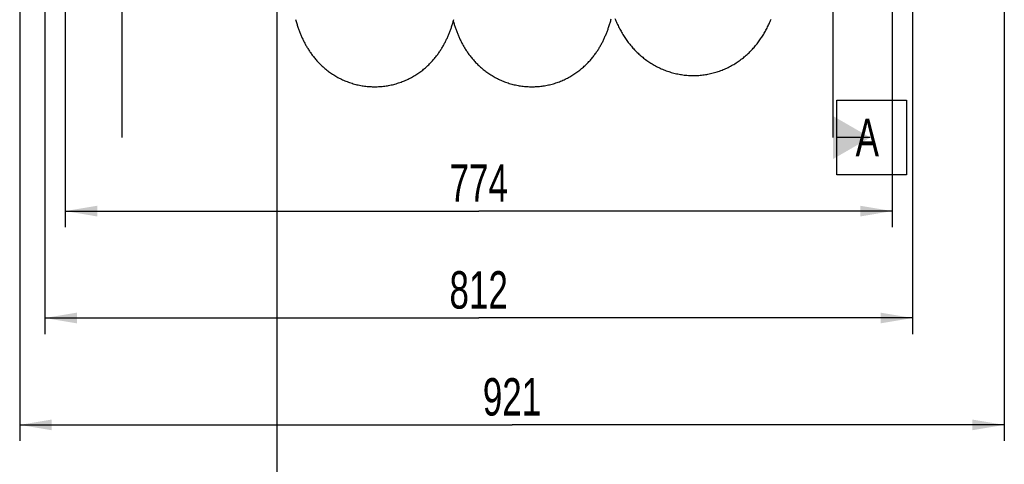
# Model space of a CAD drawing. Extents: x 0 to 420, y -81 to 390.
# Tile 3 of 16: x 150 to 242, y 19 to 60. Entities that reach past the tile are written whole.
import ezdxf

# ---------------------------------------------------------------- set-up
doc = ezdxf.new("R2010")
doc.units = 0
doc.header["$LTSCALE"] = 23.1
doc.layers.get('0').update_dxf_attribs({"linetype": 'CONTINUOUS'})
for name, color, linetype in [('110528_DXF_DIMENSION', 7, 'CONTINUOUS'), ('AG_HOSE_125_DXF_CONTINUOUS', 7, 'CONTINUOUS'), ('ASEM_65_125-5_DXF_DIMENSIO', 7, 'CONTINUOUS')]:
    doc.layers.add(name, color=color, linetype=linetype)
doc.styles.get("Standard").update_dxf_attribs({"font": 'txt', "width": 0.7})
doc.dimstyles.new('DIMSTYLE_1', dxfattribs={"dimtxt": 3.5, "dimasz": 3, "dimexe": 1.5, "dimexo": 1, "dimgap": 0.875, "dimtad": 1, "dimdec": 0, "dimlfac": 10, "dimtxsty": 'STANDARD', "dimblk": '_ARROW_FILLED', "dimblk1": '_ARROW_FILLED', "dimblk2": '_ARROW_FILLED', "dimcen": 0.09, "dimazin": 3, "dimtp": 0.8, "dimtm": 0.8, "dimtfac": 1, "dimtdec": 0, "dimtofl": 0, "dimtmove": 0, "dimatfit": 3, "dimtolj": 1})
doc.dimstyles.new('DIMSTYLE_2', dxfattribs={"dimtxt": 3.5, "dimasz": 3, "dimexe": 1.5, "dimexo": 1, "dimgap": 0.875, "dimtad": 1, "dimdec": 3, "dimlfac": 10, "dimtxsty": 'STANDARD', "dimblk": '_ARROW_FILLED', "dimblk1": '_ARROW_FILLED', "dimblk2": '_ARROW_FILLED', "dimcen": 0.09, "dimazin": 3, "dimtp": 0.8, "dimtm": 0.8, "dimtfac": 1, "dimtdec": 3, "dimtofl": 0, "dimtmove": 0, "dimatfit": 3, "dimtolj": 1})

# ---------------------------------------------------------------- blocks, each defined once
blk = doc.blocks.new('_ARROW_FILLED')
at = {"color": 0, "linetype": 'BYBLOCK'}
blk.add_solid([(0, 0), (-1, 0.167), (-1, -0.167)], dxfattribs=at)
blk = doc.blocks.new('*D5')
at = {"layer": 'ASEM_65_125-5_DXF_DIMENSIO', "color": 2, "linetype": 'CONTINUOUS'}
for p, q in [((152.377, 62.42), (152.377, 31.016)), ((233.577, 62.42), (233.577, 31.016)), ((152.377, 32.516), (192.977, 32.516)), ((233.577, 32.516), (192.977, 32.516))]:
    blk.add_line(p, q, dxfattribs=at)
at = {"layer": 'ASEM_65_125-5_DXF_DIMENSIO', "color": 2, "linetype": 'CONTINUOUS', "xscale": 3, "yscale": 3, "zscale": 3, "rotation": 180}
blk.add_blockref('_ARROW_FILLED', (152.377, 32.516), dxfattribs=at)
at = {"layer": 'ASEM_65_125-5_DXF_DIMENSIO', "color": 2, "linetype": 'CONTINUOUS', "xscale": 3, "yscale": 3, "zscale": 3}
blk.add_blockref('_ARROW_FILLED', (233.577, 32.516), dxfattribs=at)
at = {"layer": 'ASEM_65_125-5_DXF_DIMENSIO', "color": 2, "linetype": 'CONTINUOUS', "insert": (192.977, 36.891), "char_height": 3.5, "width": 11.25, "attachment_point": 2}
blk.add_mtext('812', dxfattribs=at)
blk = doc.blocks.new('*D6')
at = {"layer": 'ASEM_65_125-5_DXF_DIMENSIO', "color": 2, "linetype": 'CONTINUOUS'}
for p, q in [((154.277, 61.147), (154.277, 41.016)), ((231.677, 61.147), (231.677, 41.016)), ((154.277, 42.516), (192.977, 42.516)), ((231.677, 42.516), (192.977, 42.516))]:
    blk.add_line(p, q, dxfattribs=at)
at = {"layer": 'ASEM_65_125-5_DXF_DIMENSIO', "color": 2, "linetype": 'CONTINUOUS', "xscale": 3, "yscale": 3, "zscale": 3, "rotation": 180}
blk.add_blockref('_ARROW_FILLED', (154.277, 42.516), dxfattribs=at)
at = {"layer": 'ASEM_65_125-5_DXF_DIMENSIO', "color": 2, "linetype": 'CONTINUOUS', "xscale": 3, "yscale": 3, "zscale": 3}
blk.add_blockref('_ARROW_FILLED', (231.677, 42.516), dxfattribs=at)
at = {"layer": 'ASEM_65_125-5_DXF_DIMENSIO', "color": 2, "linetype": 'CONTINUOUS', "insert": (192.977, 46.891), "char_height": 3.5, "width": 12.375, "attachment_point": 2}
blk.add_mtext('774', dxfattribs=at)
blk = doc.blocks.new('*D7')
at = {"layer": 'ASEM_65_125-5_DXF_DIMENSIO', "color": 2, "linetype": 'CONTINUOUS'}
for p, q in [((150.027, 81.772), (150.027, 21.016)), ((242.162, 81.182), (242.162, 21.016)), ((150.027, 22.516), (196.095, 22.516)), ((242.162, 22.516), (196.095, 22.516))]:
    blk.add_line(p, q, dxfattribs=at)
at = {"layer": 'ASEM_65_125-5_DXF_DIMENSIO', "color": 2, "linetype": 'CONTINUOUS', "xscale": 3, "yscale": 3, "zscale": 3, "rotation": 180}
blk.add_blockref('_ARROW_FILLED', (150.027, 22.516), dxfattribs=at)
at = {"layer": 'ASEM_65_125-5_DXF_DIMENSIO', "color": 2, "linetype": 'CONTINUOUS', "xscale": 3, "yscale": 3, "zscale": 3}
blk.add_blockref('_ARROW_FILLED', (242.162, 22.516), dxfattribs=at)
at = {"layer": 'ASEM_65_125-5_DXF_DIMENSIO', "color": 2, "linetype": 'CONTINUOUS', "insert": (196.095, 26.891), "char_height": 3.5, "width": 11.25, "attachment_point": 2}
blk.add_mtext('921', dxfattribs=at)

msp = doc.modelspace()

# ---------------------------------------------------------------- linework, layer by layer
at = {"layer": '110528_DXF_DIMENSION', "color": 2, "linetype": 'CONTINUOUS'}
for p, q in [((159.62722, 49.39749), (159.62722, 131.89634)), ((226.12272, 131.89634), (226.12272, 49.39749)), ((226.49772, 45.89749), (226.49772, 52.89749)), ((226.49772, 52.89749), (232.99772, 52.89749)), ((232.99772, 52.89749), (232.99772, 45.89749)), ((229.62272, 49.39749), (226.49772, 49.39749)), ((232.99772, 45.89749), (226.49772, 45.89749))]:
    msp.add_line(p, q, dxfattribs=at)
msp.add_solid([(226.12272, 47.37676), (226.12272, 51.41822), (229.62272, 49.39749)], dxfattribs=at)
at = {"layer": 'AG_HOSE_125_DXF_CONTINUOUS', "color": 4, "linetype": 'CONTINUOUS'}
msp.add_line((174.07497, 106.37776), (174.07497, -81.34614), dxfattribs=at)
at = {"layer": 'AG_HOSE_125_DXF_CONTINUOUS', "color": 7, "linetype": 'CONTINUOUS'}
for points in [[(175.84713, 60.42407), (175.87322, 60.3329), (175.89951, 60.24301), (175.92605, 60.15428), (175.95285, 60.06665), (175.97992, 59.98008), (176.00733, 59.89441), (176.03507, 59.80959), (176.06318, 59.7256), (176.09168, 59.64234), (176.1206, 59.55976), (176.14995, 59.47783), (176.17978, 59.39649), (176.21009, 59.31569), (176.24091, 59.23541), (176.27226, 59.1556), (176.30418, 59.07622), (176.33668, 58.99726), (176.36977, 58.9187), (176.40348, 58.84051), (176.43783, 58.76269), (176.47279, 58.68531), (176.50837, 58.60838), (176.5446, 58.53186), (176.58145, 58.4558), (176.61892, 58.38024), (176.65705, 58.30511), (176.6959, 58.23031), (176.73547, 58.15587), (176.77579, 58.08173), (176.81699, 58.00771), (176.85909, 57.93381), (176.9021, 57.86002), (176.9462, 57.78611), (176.99142, 57.71209), (177.03777, 57.63796), (177.08539, 57.56357), (177.13436, 57.48889), (177.18467, 57.41398), (177.23635, 57.33887), (177.28943, 57.26359), (177.34395, 57.18816), (177.39988, 57.11266), (177.45727, 57.03711), (177.51614, 56.96153), (177.5765, 56.886), (177.63835, 56.81055), (177.70174, 56.73519), (177.76668, 56.65998), (177.8332, 56.58495), (177.90132, 56.51012), (177.97106, 56.43554), (178.04245, 56.36125), (178.1155, 56.28727), (178.19023, 56.21368), (178.26665, 56.14049), (178.34478, 56.06777), (178.42458, 55.9956), (178.50608, 55.92402), (178.58928, 55.85308), (178.67412, 55.78288), (178.76062, 55.71345), (178.84878, 55.64486), (178.93848, 55.57722), (179.02974, 55.51057), (179.12256, 55.44496), (179.21683, 55.3805), (179.31252, 55.31723), (179.40966, 55.25518), (179.50816, 55.19443), (179.60799, 55.13502), (179.70917, 55.07699), (179.81159, 55.0204), (179.91524, 54.96529), (180.02011, 54.9117), (180.12611, 54.85968), (180.23322, 54.80926), (180.34141, 54.76048), (180.45061, 54.71338), (180.56079, 54.668), (180.67192, 54.62436), (180.78391, 54.58249), (180.89673, 54.54244), (181.01037, 54.50421), (181.12473, 54.46783), (181.23979, 54.43333), (181.35553, 54.40073), (181.47188, 54.37003), (181.58881, 54.34126), (181.70631, 54.31443), (181.82429, 54.28956), (181.94275, 54.26666), (182.06163, 54.24574), (182.18089, 54.2268), (182.30049, 54.20987), (182.4204, 54.19494), (182.54056, 54.18203), (182.66094, 54.17114), (182.7815, 54.16227), (182.9022, 54.15543), (183.02299, 54.15063), (183.14384, 54.14785), (183.24822, 54.1471)], [(183.24822, 54.1471), (183.35391, 54.14787), (183.47467, 54.15066), (183.59537, 54.15548), (183.71596, 54.16233), (183.8364, 54.1712), (183.95665, 54.18209), (184.07668, 54.195), (184.19646, 54.20992), (184.31592, 54.22684), (184.43505, 54.24575), (184.55381, 54.26666), (184.67215, 54.28953), (184.79003, 54.31438), (184.90743, 54.34118), (185.02428, 54.36993), (185.14056, 54.40059), (185.25623, 54.43317), (185.37122, 54.46764), (185.48552, 54.50398), (185.59908, 54.54218), (185.71185, 54.5822), (185.82379, 54.62403), (185.93488, 54.66765), (186.04505, 54.71301), (186.15426, 54.76009), (186.2625, 54.80888), (186.36968, 54.85932), (186.4758, 54.91139), (186.58083, 54.96506), (186.68466, 55.02025), (186.78729, 55.07696), (186.8887, 55.13513), (186.98875, 55.19468), (187.08744, 55.25556), (187.18477, 55.31776), (187.28061, 55.38115), (187.37497, 55.44571), (187.46784, 55.51138), (187.55907, 55.57804), (187.64866, 55.64563), (187.73663, 55.71411), (187.82284, 55.78333), (187.90726, 55.85321), (187.98996, 55.92373), (188.07092, 55.99484), (188.15017, 56.06649), (188.22772, 56.13864), (188.30362, 56.21128), (188.37791, 56.28439), (188.45059, 56.35792), (188.52165, 56.43179), (188.59111, 56.50598), (188.65898, 56.58044), (188.72523, 56.65507), (188.78988, 56.72982), (188.85295, 56.80467), (188.91442, 56.87952), (188.97432, 56.95432), (189.03267, 57.02906), (189.0895, 57.10368), (189.1448, 57.17811), (189.19864, 57.25237), (189.25113, 57.32654), (189.30229, 57.40061), (189.35216, 57.47454), (189.40085, 57.54847), (189.44839, 57.62239), (189.49481, 57.69626), (189.54018, 57.7702), (189.58455, 57.84421), (189.62792, 57.91826), (189.67037, 57.99244), (189.71192, 58.06676), (189.75258, 58.14119), (189.7924, 58.21579), (189.8314, 58.29056), (189.8696, 58.3655), (189.90703, 58.44065), (189.94371, 58.51602), (189.97966, 58.59161), (190.01491, 58.66745), (190.04949, 58.74355), (190.0834, 58.81994), (190.11668, 58.89662), (190.14934, 58.97363), (190.18141, 59.05098), (190.21289, 59.12867), (190.24381, 59.20673), (190.27419, 59.28518), (190.30403, 59.364), (190.33335, 59.4432), (190.36218, 59.52284), (190.39055, 59.60297), (190.41846, 59.6836), (190.44596, 59.76479), (190.47307, 59.84665), (190.49983, 59.92921), (190.52625, 60.01251), (190.55237, 60.09671), (190.57823, 60.18185), (190.60383, 60.26797), (190.62921, 60.35521), (190.6544, 60.44368)], [(190.60362, 60.26729), (190.61566, 60.22632), (190.64154, 60.14013), (190.66772, 60.0548), (190.69423, 59.97029), (190.72107, 59.88652), (190.74828, 59.8035), (190.77588, 59.72113), (190.80391, 59.63931), (190.83241, 59.55799), (190.86138, 59.47714), (190.8909, 59.39662), (190.92099, 59.31639), (190.95167, 59.23645), (190.98301, 59.15665), (191.01506, 59.0769), (191.04783, 58.99726), (191.0813, 58.91781), (191.1155, 58.8385), (191.15046, 58.75933), (191.18611, 58.68052), (191.22247, 58.60201), (191.25956, 58.52381), (191.29725, 58.44621), (191.33551, 58.36928), (191.3744, 58.29291), (191.4139, 58.21715), (191.45396, 58.14208), (191.49464, 58.06759), (191.5361, 57.99342), (191.57834, 57.9196), (191.62138, 57.84608), (191.66542, 57.77257), (191.71048, 57.6991), (191.75659, 57.62564), (191.804, 57.55187), (191.85278, 57.47773), (191.90293, 57.40332), (191.95454, 57.32856), (192.00771, 57.2534), (192.06242, 57.17794), (192.11856, 57.10241), (192.17614, 57.02685), (192.23522, 56.95126), (192.29574, 56.87578), (192.35768, 56.80047), (192.42111, 56.72533), (192.48609, 56.65033), (192.55264, 56.5755), (192.62078, 56.50089), (192.69055, 56.42652), (192.762, 56.3524), (192.83512, 56.27859), (192.9099, 56.20518), (192.98635, 56.1322), (193.06449, 56.0597), (193.14429, 55.98776), (193.22576, 55.91642), (193.30893, 55.84572), (193.39373, 55.77577), (193.48018, 55.7066), (193.56828, 55.63825), (193.65794, 55.57085), (193.74915, 55.50444), (193.84191, 55.43906), (193.93613, 55.37482), (194.03179, 55.31176), (194.12889, 55.24991), (194.22734, 55.18937), (194.32712, 55.13017), (194.42824, 55.07234), (194.53058, 55.01597), (194.63413, 54.96108), (194.73888, 54.9077), (194.84474, 54.85591), (194.95168, 54.80572), (195.05968, 54.75717), (195.16867, 54.71031), (195.27862, 54.66515), (195.3895, 54.62173), (195.50124, 54.58008), (195.6138, 54.54024), (195.72717, 54.50221), (195.84126, 54.46602), (195.95605, 54.4317), (196.07151, 54.39926), (196.18759, 54.36873), (196.30424, 54.34011), (196.42144, 54.31343), (196.53912, 54.28869), (196.65725, 54.26591), (196.77581, 54.2451), (196.89473, 54.22627), (197.014, 54.20943), (197.13357, 54.19459), (197.25339, 54.18175), (197.37344, 54.17092), (197.49369, 54.1621), (197.61407, 54.15529), (197.73456, 54.15051), (197.85512, 54.14775), (197.95923, 54.147)], [(197.95923, 54.147), (198.06468, 54.14777), (198.18523, 54.15055), (198.30572, 54.15535), (198.42613, 54.16218), (198.54642, 54.17102), (198.66652, 54.18188), (198.78642, 54.19476), (198.90606, 54.20964), (199.0254, 54.22651), (199.1444, 54.24538), (199.26303, 54.26623), (199.38124, 54.28906), (199.49898, 54.31384), (199.61624, 54.34057), (199.73294, 54.36924), (199.84906, 54.39982), (199.96457, 54.43231), (200.07941, 54.46668), (200.19354, 54.50292), (200.30695, 54.54101), (200.41956, 54.58092), (200.53135, 54.62263), (200.64231, 54.66612), (200.75233, 54.71136), (200.86141, 54.75831), (200.96951, 54.80696), (201.07656, 54.85725), (201.18254, 54.90917), (201.28742, 54.96267), (201.39112, 55.01771), (201.49363, 55.07425), (201.59493, 55.13226), (201.69488, 55.19165), (201.79348, 55.25237), (201.89071, 55.31439), (201.98643, 55.37758), (202.08064, 55.44192), (202.17333, 55.50735), (202.26439, 55.57375), (202.3538, 55.64106), (202.44158, 55.70925), (202.52766, 55.77821), (202.61204, 55.8479), (202.69474, 55.91827), (202.77572, 55.98924), (202.85499, 56.06075), (202.93257, 56.13276), (203.00844, 56.2052), (203.08258, 56.27799), (203.15504, 56.35112), (203.22591, 56.42461), (203.29518, 56.4984), (203.3629, 56.57247), (203.42916, 56.64691), (203.49402, 56.7217), (203.55748, 56.79679), (203.61956, 56.87218), (203.68037, 56.94795), (203.73984, 57.02397), (203.79782, 57.09999), (203.85433, 57.17597), (203.9094, 57.25189), (203.96286, 57.32744), (204.01468, 57.40249), (204.06497, 57.47711), (204.11378, 57.55128), (204.16106, 57.62483), (204.20693, 57.69789), (204.25171, 57.77089), (204.29544, 57.84384), (204.33813, 57.91671), (204.38004, 57.98989), (204.42124, 58.06352), (204.46168, 58.13747), (204.50142, 58.21182), (204.5405, 58.28665), (204.5789, 58.3619), (204.61657, 58.43746), (204.65353, 58.51332), (204.68979, 58.58951), (204.72536, 58.66598), (204.76023, 58.7427), (204.79444, 58.81974), (204.82804, 58.89715), (204.86103, 58.97495), (204.89344, 59.05317), (204.92536, 59.132), (204.95681, 59.21147), (204.98779, 59.29161), (205.01837, 59.37255), (205.04859, 59.45442), (205.07844, 59.53717), (205.10786, 59.62067), (205.1369, 59.70498), (205.16555, 59.79013), (205.19376, 59.87594), (205.22155, 59.96238), (205.24894, 60.04956), (205.27593, 60.1374), (205.30253, 60.22594), (205.32876, 60.31522), (205.35463, 60.40521), (205.38015, 60.49593)], [(205.71695, 60.5339), (205.76564, 60.4189), (205.81514, 60.30515), (205.86538, 60.19283), (205.91639, 60.08186), (205.96822, 59.97218), (206.02076, 59.864), (206.07403, 59.75727), (206.12807, 59.65191), (206.18283, 59.548), (206.23833, 59.44551), (206.29459, 59.34437), (206.35159, 59.24463), (206.40925, 59.1464), (206.46767, 59.04949), (206.52709, 58.9535), (206.58748, 58.85851), (206.64892, 58.7644), (206.7118, 58.67062), (206.77635, 58.57691), (206.84242, 58.48355), (206.90989, 58.39078), (206.97892, 58.29843), (207.04941, 58.20671), (207.12083, 58.11631), (207.19299, 58.02745), (207.26608, 57.9399), (207.34004, 57.85372), (207.41471, 57.76906), (207.49023, 57.68575), (207.567, 57.60337), (207.64507, 57.52187), (207.72439, 57.44134), (207.80524, 57.36154), (207.88772, 57.2824), (207.97175, 57.20406), (208.0573, 57.1266), (208.14437, 57.05003), (208.23298, 56.97441), (208.32305, 56.89983), (208.41458, 56.82631), (208.50759, 56.7539), (208.60201, 56.68267), (208.69783, 56.61266), (208.79506, 56.54389), (208.89365, 56.47643), (208.99359, 56.41032), (209.09487, 56.34557), (209.19744, 56.28226), (209.30129, 56.22041), (209.40641, 56.16006), (209.51274, 56.10125), (209.62028, 56.04401), (209.72901, 55.98837), (209.83888, 55.93439), (209.94986, 55.88208), (210.06195, 55.83148), (210.17507, 55.78262), (210.28921, 55.73555), (210.40434, 55.69027), (210.52041, 55.64683), (210.6374, 55.60526), (210.75526, 55.56557), (210.87393, 55.52781), (210.99337, 55.492), (211.11357, 55.45815), (211.23443, 55.42629), (211.35591, 55.39645), (211.478, 55.36864), (211.60061, 55.34289), (211.7237, 55.3192), (211.84725, 55.29758), (211.9712, 55.27806), (212.09551, 55.26063), (212.22016, 55.24532), (212.34508, 55.23212), (212.47025, 55.22104), (212.59562, 55.2121), (212.72115, 55.20529), (212.8468, 55.20061), (212.97253, 55.19808), (213.08121, 55.19762)], [(213.08121, 55.19762), (213.19071, 55.19877), (213.31586, 55.20208), (213.44095, 55.20751), (213.56594, 55.21507), (213.69081, 55.22474), (213.81547, 55.23654), (213.9399, 55.25044), (214.06407, 55.26644), (214.18791, 55.28455), (214.3114, 55.30474), (214.43449, 55.32701), (214.55714, 55.35135), (214.67929, 55.37775), (214.80093, 55.40619), (214.922, 55.43666), (215.04246, 55.46914), (215.16229, 55.50362), (215.28143, 55.54008), (215.39986, 55.57851), (215.51754, 55.61888), (215.6344, 55.66117), (215.75043, 55.70536), (215.8656, 55.75143), (215.97977, 55.79931), (216.09293, 55.84899), (216.20506, 55.90043), (216.31603, 55.95357), (216.4258, 56.00836), (216.53438, 56.06479), (216.64174, 56.12281), (216.74782, 56.18238), (216.85265, 56.24348), (216.9563, 56.30614), (217.05874, 56.37032), (217.15998, 56.43601), (217.26004, 56.50321), (217.35897, 56.57194), (217.45671, 56.64214), (217.55316, 56.71374), (217.64835, 56.78672), (217.74224, 56.86105), (217.8347, 56.9366), (217.92574, 57.01335), (218.01536, 57.09125), (218.10341, 57.17018), (218.18991, 57.25008), (218.27487, 57.33093), (218.35817, 57.41258), (218.43981, 57.49498), (218.51982, 57.5781), (218.5982, 57.66189), (218.67494, 57.74629), (218.75008, 57.83128), (218.82364, 57.91685), (218.89564, 58.00295), (218.96611, 58.08958), (219.03506, 58.17668), (219.10251, 58.26424), (219.16849, 58.35224), (219.23304, 58.44067), (219.29614, 58.52945), (219.35785, 58.61863), (219.41834, 58.70838), (219.47765, 58.79873), (219.53576, 58.88964), (219.59277, 58.98122), (219.64871, 59.07349), (219.70357, 59.16643), (219.75742, 59.26009), (219.81026, 59.35449), (219.86211, 59.44962), (219.913, 59.54552), (219.96291, 59.64212), (220.01189, 59.73952), (220.06006, 59.83792), (220.10739, 59.93725), (220.15394, 60.03764), (220.19995, 60.13962), (220.24549, 60.24342), (220.29048, 60.3489), (220.33489, 60.45605)]]:
    msp.add_lwpolyline(points, dxfattribs=at)

# ---------------------------------------------------------------- texts
at = {"layer": '110528_DXF_DIMENSION', "color": 2, "linetype": 'CONTINUOUS', "insert": (228.24772, 51.14749), "char_height": 3.5, "width": 4.5, "attachment_point": 1}
msp.add_mtext('A', dxfattribs=at)

# ---------------------------------------------------------------- dimensions: what is measured, and where the dimension line sits
at = {"layer": 'ASEM_65_125-5_DXF_DIMENSIO', "color": 2, "linetype": 'CONTINUOUS'}
for base, p1, p2, dimstyle, picture, middle in [((242.16222, 22.51616), (150.02722, 82.77191), (242.16222, 82.18191), 'DIMSTYLE_1', '*D7', (195.59472, 22.51616)), ((233.57722, 32.51616), (152.37722, 63.42026), (233.57722, 63.42026), 'DIMSTYLE_2', '*D5', (192.47721, 32.51616))]:
    dim = msp.add_linear_dim(base=base, p1=p1, p2=p2, dimstyle=dimstyle, dxfattribs=at)
    dim.commit()
    dim.dimension.update_dxf_attribs({"geometry": picture, "text_midpoint": middle, "dimtype": 160})
dim = msp.add_linear_dim(base=(154.27722, 42.51616), p1=(231.67722, 62.1469), p2=(154.27722, 62.1469), angle=180, dimstyle='DIMSTYLE_2', dxfattribs=at)
dim.commit()
dim.dimension.update_dxf_attribs({"geometry": '*D6', "text_midpoint": (192.47721, 42.51616), "dimtype": 160})

doc.saveas('drawing.dxf')
